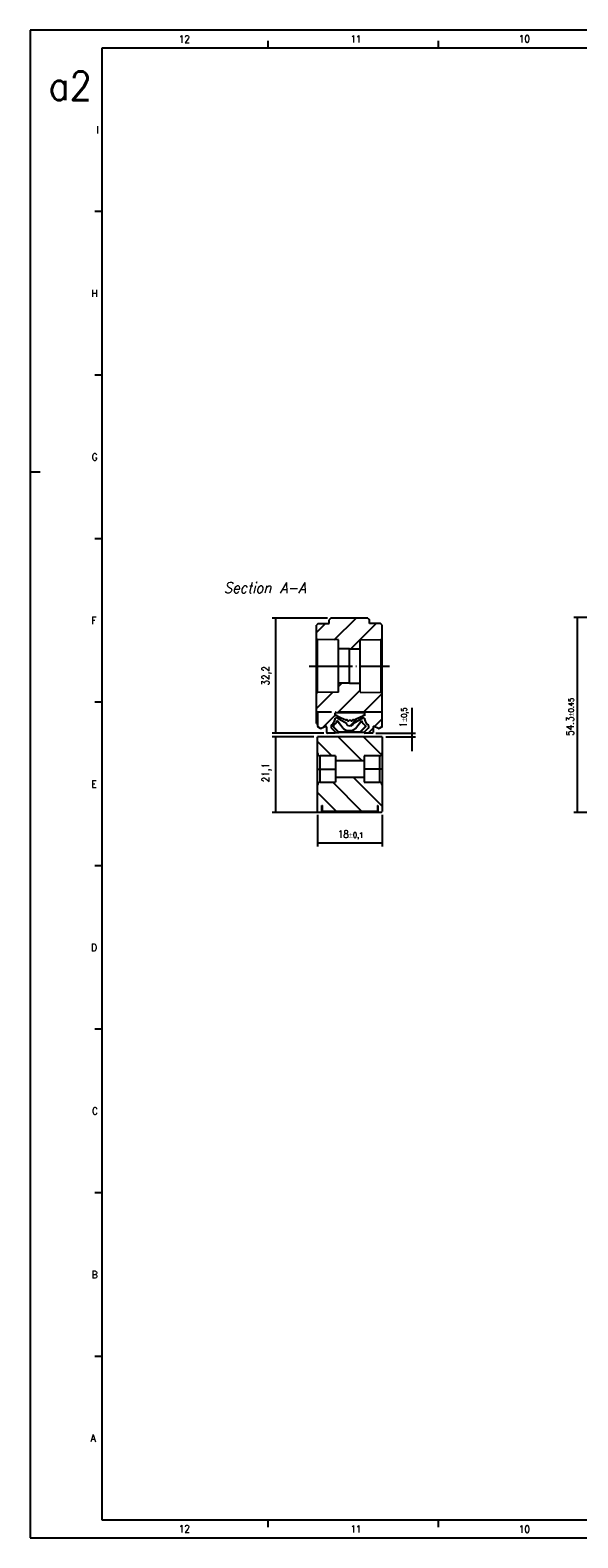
# Model space of a CAD drawing. Header units: millimetres. Extents: x -500 to 846, y -644 to 328.
# Tile 1 of 20: x -500 to -347, y -92 to 328. Entities that reach past the tile are written whole.
import ezdxf

# ---------------------------------------------------------------- set-up
doc = ezdxf.new("R2010")
doc.units = ezdxf.units.MM
doc.linetypes.add('DOT_CENTER', pattern=[14, 12, -1, 0, -1])
doc.layers.add('1', color=7, linetype='Continuous')
doc.styles.add('CONVERTER_11', font='txt.shx', dxfattribs={"width": 0.9})
doc.styles.add('CONVERTER_12', font='txt.shx', dxfattribs={"width": 0.9, "oblique": 15})
doc.dimstyles.new('ME10_DIM_22', dxfattribs={"dimtxt": 2, "dimasz": 2, "dimexe": 1, "dimexo": 1, "dimgap": 1, "dimtad": 1, "dimdsep": 46, "dimtxsty": 'CONVERTER_11', "dimsah": 1, "dimcen": 0.09, "dimclrd": 2, "dimclre": 2, "dimclrt": 2, "dimadec": 0, "dimazin": 0, "dimtol": 1, "dimtp": 0.45, "dimtm": 0.45, "dimtfac": 0.75, "dimtix": 1, "dimtmove": 0, "dimatfit": 3, "dimfxl": 1, "dimtolj": 1, "dimtzin": 0, "dimarcsym": 0})
doc.dimstyles.new('ME10_DIM_27', dxfattribs={"dimtxt": 2, "dimasz": 2, "dimexe": 1, "dimexo": 1, "dimgap": 1, "dimtad": 1, "dimdsep": 46, "dimtxsty": 'CONVERTER_11', "dimsah": 1, "dimcen": 0.09, "dimclrd": 2, "dimclre": 2, "dimclrt": 2, "dimadec": 0, "dimazin": 0, "dimtol": 1, "dimtp": 0.1, "dimtm": 0.1, "dimtfac": 0.75, "dimtdec": 0, "dimtix": 1, "dimtmove": 0, "dimatfit": 3, "dimfxl": 1, "dimtolj": 1, "dimtzin": 0, "dimarcsym": 0})
doc.dimstyles.new('ME10_DIM_28', dxfattribs={"dimtxt": 2, "dimasz": 2, "dimexe": 1, "dimexo": 1, "dimgap": 1, "dimtad": 1, "dimdsep": 46, "dimtxsty": 'CONVERTER_11', "dimsah": 1, "dimcen": 0.09, "dimclrd": 2, "dimclre": 2, "dimclrt": 2, "dimadec": 0, "dimazin": 0, "dimtol": 1, "dimtp": 0.5, "dimtm": 0.5, "dimtfac": 0.75, "dimtdec": 0, "dimtix": 1, "dimtmove": 0, "dimatfit": 3, "dimfxl": 1, "dimtolj": 1, "dimtzin": 0, "dimarcsym": 0})
doc.dimstyles.new('ME10_DIM_29', dxfattribs={"dimtxt": 2, "dimasz": 2, "dimexe": 1, "dimexo": 1, "dimgap": 1, "dimtad": 1, "dimdsep": 46, "dimtxsty": 'CONVERTER_11', "dimsah": 1, "dimcen": 0.09, "dimclrd": 2, "dimclre": 2, "dimclrt": 2, "dimadec": 0, "dimazin": 0, "dimtfac": 1, "dimtdec": 4, "dimtix": 1, "dimtmove": 0, "dimatfit": 3, "dimfxl": 1, "dimtolj": 1, "dimtzin": 0, "dimarcsym": 0})
doc.dimstyles.new('ME10_DIM_30', dxfattribs={"dimtxt": 2, "dimasz": 2, "dimexe": 1, "dimexo": 1, "dimgap": 1, "dimtad": 1, "dimdsep": 46, "dimtxsty": 'CONVERTER_11', "dimsah": 1, "dimcen": 0.09, "dimclrd": 2, "dimclre": 2, "dimclrt": 2, "dimadec": 0, "dimazin": 0, "dimtfac": 1, "dimtdec": 4, "dimtix": 1, "dimtmove": 0, "dimatfit": 3, "dimfxl": 1, "dimtolj": 1, "dimtzin": 0, "dimarcsym": 0})
pattern_1 = [(-45, (0, 0), (3.535534, 3.535534), [])]
pattern_2 = [(45, (0, 0), (-3.535534, 3.535534), [])]

# ---------------------------------------------------------------- blocks, each defined once
blk = doc.blocks.new('*D62')
at = {"layer": '1', "color": 2, "linetype": 'Continuous'}
for p, q in [((-310.5, 164.15), (-348.13, 164.15)), ((-347.13, 164.15), (-347.13, 109.85)), ((-313.5, 109.85), (-348.13, 109.85))]:
    blk.add_line(p, q, dxfattribs=at)
at = {"layer": '1', "color": 2}
for points in [[(-346.87, 162.15), (-347.39, 162.15), (-347.13, 164.15)], [(-347.39, 111.85), (-346.87, 111.85), (-347.13, 109.85)]]:
    blk.add_solid(points, dxfattribs=at)
at = {"layer": '1', "color": 2, "insert": (-348.13, 131.21), "char_height": 2, "attachment_point": 7, "rotation": 90, "line_spacing_factor": 0.60024, "style": 'CONVERTER_11'}
blk.add_mtext('\\C2;54.3\\C2;\\H1.5;{\\Fgdt;`}0.45', dxfattribs=at)
blk = doc.blocks.new('CABEZA_RANURADA_REGLA_S__31', base_point=(-419.5, 109.85))
at = {"linetype": 'Continuous'}
h = blk.add_hatch(dxfattribs=at)
h.set_pattern_fill('_USER', color=3, scale=5, angle=-45, pattern_type=0)
h.set_pattern_definition(pattern_1)
edge = h.paths.add_edge_path()
edge.add_arc((-418.75, 126.35), 0.75, 180, 270)
edge.add_line((-418.75, 125.6), (-414.5, 125.6))
edge.add_line((-414.5, 125.6), (-414.5, 124.25))
edge.add_line((-414.5, 124.25), (-406.5, 124.25))
edge.add_line((-406.5, 124.25), (-406.5, 125.6))
edge.add_line((-406.5, 125.6), (-402.25, 125.6))
edge.add_arc((-402.25, 126.35), 0.75, 270, 360)
edge.add_line((-401.5, 126.35), (-401.5, 130.95))
edge.add_line((-401.5, 130.95), (-419.5, 130.95))
edge.add_line((-419.5, 130.95), (-419.5, 126.35))
h = blk.add_hatch(dxfattribs=at)
h.set_pattern_fill('_USER', color=3, scale=5, angle=-45, pattern_type=0)
h.set_pattern_definition(pattern_1)
edge = h.paths.add_edge_path()
edge.add_line((-406.5, 118.3), (-406.5, 119.65))
edge.add_line((-406.5, 119.65), (-414.5, 119.65))
edge.add_line((-414.5, 119.65), (-414.5, 118.3))
edge.add_line((-414.5, 118.3), (-418.75, 118.3))
edge.add_arc((-418.75, 117.55), 0.75, 90, 180)
edge.add_line((-419.5, 117.55), (-419.5, 110.15))
edge.add_line((-419.5, 110.15), (-419.2, 109.85))
edge.add_line((-419.2, 109.85), (-418.3, 109.85))
edge.add_line((-418.3, 109.85), (-418.3, 111.75))
edge.add_line((-418.3, 111.75), (-418.15, 111.75))
edge.add_line((-418.15, 111.75), (-418.15, 110.25))
edge.add_line((-418.15, 110.25), (-402.85, 110.25))
edge.add_line((-402.85, 110.25), (-402.85, 111.75))
edge.add_line((-402.85, 111.75), (-402.7, 111.75))
edge.add_line((-402.7, 111.75), (-402.7, 109.85))
edge.add_line((-402.7, 109.85), (-401.8, 109.85))
edge.add_line((-401.8, 109.85), (-401.5, 110.15))
edge.add_line((-401.5, 110.15), (-401.5, 117.55))
edge.add_arc((-402.25, 117.55), 0.75, 0, 90)
edge.add_line((-402.25, 118.3), (-406.5, 118.3))
at = {"color": 7, "linetype": 'Continuous'}
for p, q in [((-419.5, 126.35), (-419.5, 130.95)), ((-401.5, 130.95), (-419.5, 130.95)), ((-401.5, 130.95), (-401.5, 126.35)), ((-419.5, 121.95), (-419.5, 126.35)), ((-401.5, 126.35), (-401.5, 121.95)), ((-419.5, 117.55), (-419.5, 121.95)), ((-419.5, 121.95), (-418.75, 121.95)), ((-414.5, 125.6), (-418.75, 125.6)), ((-418.75, 121.95), (-414.5, 121.95)), ((-414.5, 125.6), (-414.5, 124.25)), ((-414.5, 124.25), (-414.5, 121.95)), ((-406.5, 124.25), (-414.5, 124.25)), ((-414.5, 121.95), (-414.5, 119.65)), ((-406.5, 125.6), (-406.5, 124.25)), ((-402.25, 125.6), (-406.5, 125.6)), ((-406.5, 124.25), (-406.5, 121.95)), ((-406.5, 121.95), (-406.5, 119.65)), ((-402.25, 121.95), (-406.5, 121.95)), ((-401.5, 121.95), (-402.25, 121.95)), ((-401.5, 121.95), (-401.5, 117.55)), ((-418.75, 118.3), (-414.5, 118.3)), ((-414.5, 119.65), (-414.5, 118.3)), ((-414.5, 119.65), (-406.5, 119.65)), ((-406.5, 119.65), (-406.5, 118.3)), ((-406.5, 118.3), (-402.25, 118.3)), ((-419.5, 110.15), (-419.5, 117.55)), ((-401.5, 117.55), (-401.5, 110.15)), ((-419.5, 110.15), (-419.2, 109.85)), ((-418.3, 109.85), (-419.2, 109.85)), ((-418.3, 109.85), (-418.3, 111.75)), ((-418.3, 111.75), (-418.15, 111.75)), ((-402.7, 109.85), (-418.3, 109.85)), ((-418.15, 110.25), (-418.15, 111.75)), ((-418.15, 110.25), (-402.85, 110.25)), ((-402.85, 111.75), (-402.7, 111.75)), ((-402.85, 111.75), (-402.85, 110.25)), ((-402.7, 111.75), (-402.7, 109.85)), ((-401.8, 109.85), (-402.7, 109.85)), ((-401.8, 109.85), (-401.5, 110.15))]:
    blk.add_line(p, q, dxfattribs=at)
at = {"color": 3, "linetype": 'Continuous'}
for p, q in [((-418.75, 121.95), (-418.75, 125.6)), ((-418.75, 118.3), (-418.75, 121.95)), ((-402.25, 125.6), (-402.25, 121.95)), ((-402.25, 121.95), (-402.25, 118.3))]:
    blk.add_line(p, q, dxfattribs=at)
at = {"color": 7, "linetype": 'Continuous'}
for centre, start, end in [((-418.75, 126.35), 180, 270), ((-402.25, 126.35), 270, 0), ((-418.75, 117.55), 90, 180), ((-402.25, 117.55), 0, 90)]:
    blk.add_arc(centre, 0.75, start, end, dxfattribs=at)
blk = doc.blocks.new('REGLA_S_CM-1240__32', base_point=(-419.8, 131.95))
at = {"linetype": 'Continuous'}
h = blk.add_hatch(dxfattribs=at)
h.set_pattern_fill('_USER', color=3, scale=5, angle=45, pattern_type=0)
h.set_pattern_definition(pattern_2)
edge = h.paths.add_edge_path()
edge.add_line((-416.26, 162.51), (-419.3, 162.51))
edge.add_line((-419.3, 162.51), (-419.8, 162.01))
edge.add_line((-419.8, 162.01), (-419.8, 158.26))
edge.add_line((-419.8, 158.26), (-419.55, 158))
edge.add_line((-419.55, 158), (-413.7, 157.9))
edge.add_line((-413.7, 157.9), (-413.7, 155.45))
edge.add_line((-413.7, 155.45), (-410.65, 155.4))
edge.add_line((-410.65, 155.4), (-407.6, 155.45))
edge.add_line((-407.6, 155.45), (-407.6, 157.9))
edge.add_line((-407.6, 157.9), (-401.75, 158))
edge.add_line((-401.75, 158), (-401.5, 158.26))
edge.add_line((-401.5, 158.26), (-401.5, 162.01))
edge.add_line((-401.5, 162.01), (-402, 162.51))
edge.add_line((-402, 162.51), (-405.04, 162.51))
edge.add_line((-405.04, 162.51), (-405.04, 163.51))
edge.add_spline(control_points=[(-405.04, 163.51), (-405.08, 163.55), (-405.16, 163.64), (-405.29, 163.76), (-405.41, 163.89), (-405.5, 163.97), (-405.54, 164.01)], knot_values=[0, 0, 0, 0, 0.176804, 0.353607, 0.530411, 0.707214, 0.707214, 0.707214, 0.707214], degree=3, periodic=0)
edge.add_line((-405.54, 164.01), (-415.76, 164.01))
edge.add_spline(control_points=[(-415.76, 164.01), (-415.8, 163.97), (-415.89, 163.89), (-416.01, 163.76), (-416.14, 163.64), (-416.22, 163.55), (-416.26, 163.51)], knot_values=[0, 0, 0, 0, 0.176804, 0.353607, 0.530411, 0.707214, 0.707214, 0.707214, 0.707214], degree=3, periodic=0)
edge.add_line((-416.26, 163.51), (-416.26, 162.51))
h = blk.add_hatch(dxfattribs=at)
h.set_pattern_fill('_USER', color=3, scale=5, angle=45, pattern_type=0)
h.set_pattern_definition(pattern_2)
h.paths.add_polyline_path([(-419.55, 143.3), (-413.7, 143.4), (-413.7, 145.85), (-410.65, 145.9), (-407.6, 145.85), (-407.6, 143.4), (-401.75, 143.3), (-401.5, 143.04), (-401.5, 137.78), (-419.5, 137.78), (-419.8, 137.78), (-419.8, 143.04)])
h = blk.add_hatch(dxfattribs=at)
h.set_pattern_fill('_USER', color=3, scale=5, angle=45, pattern_type=0)
h.set_pattern_definition(pattern_2)
edge = h.paths.add_edge_path()
edge.add_arc((-414.69, 136.83), 0.709, 276.9104, 295.0938, ccw=False)
edge.add_line((-414.6, 136.13), (-414.6, 135.84))
edge.add_arc((-414.8, 135.84), 0.2, 349.3965, 360, ccw=False)
edge.add_arc((-417.16, 136.28), 2.6, 305.136, 349.3965, ccw=False)
edge.add_arc((-415.55, 133.99), 0.2, 125.136, 180)
edge.add_line((-415.75, 133.99), (-415.75, 133.53))
edge.add_arc((-415.55, 133.53), 0.2, 180, 225)
edge.add_line((-415.69, 133.39), (-414.59, 132.29))
edge.add_arc((-414.73, 132.15), 0.2, 0, 45, ccw=False)
edge.add_arc((-414.73, 132.15), 0.2, 270, 360, ccw=False)
edge.add_line((-414.73, 131.95), (-416.76, 131.95))
edge.add_arc((-416.76, 132.15), 0.2, 180, 270, ccw=False)
edge.add_line((-416.96, 132.15), (-416.96, 133.65))
edge.add_arc((-417.16, 133.65), 0.2, 0, 115)
edge.add_line((-417.24, 133.84), (-418.5, 133.25))
edge.add_arc((-418.58, 133.43), 0.2, 240, 295, ccw=False)
edge.add_line((-418.68, 133.26), (-419.4, 133.68))
edge.add_arc((-419.3, 133.85), 0.2, 180, 240, ccw=False)
edge.add_line((-419.5, 133.85), (-419.5, 134.35))
edge.add_line((-419.5, 134.35), (-419.5, 137.78))
edge.add_line((-419.5, 137.78), (-401.5, 137.78))
edge.add_line((-401.5, 137.78), (-401.5, 133.85))
edge.add_arc((-401.7, 133.85), 0.2, 300, 360, ccw=False)
edge.add_line((-401.6, 133.68), (-402.32, 133.26))
edge.add_arc((-402.42, 133.43), 0.2, 245, 300, ccw=False)
edge.add_line((-402.5, 133.25), (-403.76, 133.84))
edge.add_arc((-403.84, 133.65), 0.2, 65, 180)
edge.add_line((-404.04, 133.65), (-404.04, 132.15))
edge.add_arc((-404.24, 132.15), 0.2, 270, 360, ccw=False)
edge.add_line((-404.24, 131.95), (-406.27, 131.95))
edge.add_arc((-406.27, 132.15), 0.2, 180, 270, ccw=False)
edge.add_arc((-406.27, 132.15), 0.2, 135, 180, ccw=False)
edge.add_line((-406.41, 132.29), (-405.31, 133.39))
edge.add_arc((-405.45, 133.53), 0.2, 315, 360)
edge.add_line((-405.25, 133.53), (-405.25, 133.99))
edge.add_arc((-405.45, 133.99), 0.2, 0, 54.864)
edge.add_arc((-403.84, 136.28), 2.6, 190.1864, 234.864, ccw=False)
edge.add_line((-406.4, 135.82), (-406.4, 136.13))
edge.add_arc((-406.31, 136.83), 0.709, 244.9062, 263.0896, ccw=False)
edge.add_arc((-406.7, 136), 0.213, 64.9062, 120)
edge.add_line((-406.81, 136.18), (-409.7, 134.52))
edge.add_line((-409.7, 134.52), (-409.55, 134.43))
edge.add_line((-409.55, 134.43), (-410.21, 133.89))
edge.add_line((-410.21, 133.89), (-410.5, 134.05))
edge.add_line((-410.5, 134.05), (-410.79, 133.89))
edge.add_line((-410.79, 133.89), (-411.45, 134.43))
edge.add_line((-411.45, 134.43), (-411.3, 134.52))
edge.add_line((-411.3, 134.52), (-414.19, 136.18))
edge.add_arc((-414.3, 136), 0.213, 60, 115.0938)
edge = h.paths.add_edge_path(flags=16)
edge.add_line((-406.4, 137.59), (-406.4, 136.76))
edge.add_arc((-406.3, 136.94), 0.203, 230.9816, 242.0083, ccw=False)
edge.add_arc((-406.7, 136.46), 0.426, 50.9816, 121.1654)
edge.add_arc((-414.29, 149.01), 14.25, 290.2931, 301.1654, ccw=False)
edge.add_arc((-409.42, 135.85), 0.213, 241.2506, 290.2931, ccw=False)
edge.add_arc((-409.63, 135.48), 0.206, 61.2506, 171.3846)
edge.add_arc((-410.03, 135.54), 0.206, 227.7397, 351.3846, ccw=False)
edge.add_arc((-410.38, 135.16), 0.305, 47.7397, 114.0902)
edge.add_arc((-410.62, 135.16), 0.305, 65.9098, 132.2603)
edge.add_arc((-410.97, 135.54), 0.206, 188.6154, 312.2603, ccw=False)
edge.add_arc((-411.37, 135.48), 0.206, 8.6154, 118.7494)
edge.add_arc((-411.58, 135.85), 0.213, 249.7069, 298.7494, ccw=False)
edge.add_arc((-406.71, 149.01), 14.25, 238.8346, 249.7069, ccw=False)
edge.add_arc((-414.3, 136.46), 0.426, 58.8346, 129.0184)
edge.add_arc((-414.7, 136.94), 0.203, 297.9917, 309.0184, ccw=False)
edge.add_line((-414.6, 136.76), (-414.6, 137.59))
edge.add_line((-414.6, 137.59), (-406.4, 137.59))
at = {"color": 7, "linetype": 'Continuous'}
for p, q in [((-405.54, 164.01), (-415.76, 164.01)), ((-419.3, 162.51), (-419.8, 162.01)), ((-419.8, 158.26), (-419.8, 162.01)), ((-419.3, 162.51), (-416.26, 162.51)), ((-416.26, 162.51), (-416.26, 163.51)), ((-405.04, 162.51), (-405.04, 163.51)), ((-402, 162.51), (-405.04, 162.51)), ((-401.5, 162.01), (-402, 162.51)), ((-401.5, 158.26), (-401.5, 162.01)), ((-419.55, 158), (-419.8, 158.26)), ((-419.8, 143.04), (-419.8, 158.26)), ((-413.7, 157.9), (-419.55, 158)), ((-413.7, 155.45), (-413.7, 157.9)), ((-413.7, 145.85), (-413.7, 155.45)), ((-410.65, 155.4), (-413.7, 155.45)), ((-410.65, 155.4), (-407.6, 155.45)), ((-407.6, 157.9), (-401.75, 158)), ((-407.6, 155.45), (-407.6, 157.9)), ((-407.6, 145.85), (-407.6, 155.45)), ((-401.75, 158), (-401.5, 158.26)), ((-401.5, 143.04), (-401.5, 158.26)), ((-419.55, 143.3), (-419.8, 143.04)), ((-419.8, 137.78), (-419.8, 143.04)), ((-413.7, 143.4), (-419.55, 143.3)), ((-410.65, 145.9), (-413.7, 145.85)), ((-413.7, 143.4), (-413.7, 145.85)), ((-410.65, 145.9), (-407.6, 145.85)), ((-407.6, 143.4), (-407.6, 145.85)), ((-407.6, 143.4), (-401.75, 143.3)), ((-401.75, 143.3), (-401.5, 143.04)), ((-401.5, 137.78), (-401.5, 143.04)), ((-419.8, 137.78), (-419.5, 137.78)), ((-419.8, 134.65), (-419.8, 137.78)), ((-419.8, 134.65), (-419.5, 134.35)), ((-419.5, 137.78), (-419.5, 134.35)), ((-406.4, 137.59), (-414.6, 137.59)), ((-414.6, 136.76), (-414.6, 137.59)), ((-414.6, 135.84), (-414.6, 136.13)), ((-411.3, 134.52), (-414.19, 136.18)), ((-412.38, 133.22), (-414.06, 135.38)), ((-412.35, 133.28), (-414.04, 135.43)), ((-411.45, 134.43), (-411.3, 134.52)), ((-410.79, 133.89), (-411.45, 134.43)), ((-409.55, 134.43), (-410.21, 133.89)), ((-406.81, 136.18), (-409.7, 134.52)), ((-409.7, 134.52), (-409.55, 134.43)), ((-408.95, 133.28), (-407.26, 135.43)), ((-408.92, 133.22), (-407.24, 135.38)), ((-406.4, 137.59), (-406.4, 136.76)), ((-406.4, 136.13), (-406.4, 135.82)), ((-401.5, 133.85), (-401.5, 137.78)), ((-419.5, 134.35), (-419.5, 133.85)), ((-418.68, 133.26), (-419.4, 133.68)), ((-417.24, 133.84), (-418.5, 133.25)), ((-416.96, 132.15), (-416.96, 133.65)), ((-414.73, 131.95), (-416.76, 131.95)), ((-415.75, 133.99), (-415.75, 133.53)), ((-415.69, 133.39), (-414.59, 132.29)), ((-415.15, 134.08), (-415.15, 133.7)), ((-415.15, 133.7), (-415.1, 133.72)), ((-415.15, 133.7), (-413.6, 132.15)), ((-415.1, 134.12), (-415.1, 133.72)), ((-415.1, 133.72), (-413.58, 132.2)), ((-414.53, 132.15), (-413.6, 132.15)), ((-413.6, 132.15), (-413.58, 132.2)), ((-407.7, 132.15), (-413.6, 132.15)), ((-407.72, 132.2), (-413.58, 132.2)), ((-411.19, 132.65), (-410.11, 132.65)), ((-411.17, 132.7), (-410.13, 132.7)), ((-410.5, 134.05), (-410.79, 133.89)), ((-410.21, 133.89), (-410.5, 134.05)), ((-406.2, 133.72), (-407.72, 132.2)), ((-407.7, 132.15), (-407.72, 132.2)), ((-406.15, 133.7), (-407.7, 132.15)), ((-406.47, 132.15), (-407.7, 132.15)), ((-406.41, 132.29), (-405.31, 133.39)), ((-404.24, 131.95), (-406.27, 131.95)), ((-406.2, 134.12), (-406.2, 133.72)), ((-406.15, 133.7), (-406.2, 133.72)), ((-406.15, 134.08), (-406.15, 133.7)), ((-405.25, 133.53), (-405.25, 133.99)), ((-404.04, 133.65), (-404.04, 132.15)), ((-402.5, 133.25), (-403.76, 133.84)), ((-401.6, 133.68), (-402.32, 133.26))]:
    blk.add_line(p, q, dxfattribs=at)
at = {"color": 3, "linetype": 'Continuous'}
for p, q in [((-410.65, 145.9), (-410.65, 155.4)), ((-412.35, 133.28), (-412.38, 133.22)), ((-411.17, 132.7), (-411.19, 132.65)), ((-410.13, 132.7), (-410.11, 132.65)), ((-408.95, 133.28), (-408.92, 133.22))]:
    blk.add_line(p, q, dxfattribs=at)
at = {"color": 2, "linetype": 'DOT_CENTER'}
blk.add_line((-401.5, 137.78), (-419.5, 137.78), dxfattribs=at)
at = {"color": 7, "linetype": 'Continuous'}
for centre, radius, start, end in [((-417.16, 136.28), 2.6, 305.136, 349.3965), ((-416.4, 136.25), 2.5, 301.3957, 339.5506), ((-414.8, 135.84), 0.2, 349.3965, 360), ((-414.7, 136.94), 0.203, 297.9917, 309.0184), ((-414.69, 136.83), 0.709, 276.9104, 295.0938), ((-414.3, 136.46), 0.426, 58.8346, 129.0184), ((-414.3, 136), 0.213, 60, 115.0938), ((-406.71, 149.01), 14.25, 238.8346, 249.7069), ((-416.4, 136.25), 2.5, 339.5506, 340.9699), ((-411.58, 135.85), 0.213, 249.7069, 298.7494), ((-411.37, 135.48), 0.206, 8.6154, 118.7494), ((-410.97, 135.54), 0.206, 188.6154, 312.2603), ((-410.62, 135.16), 0.305, 65.9098, 132.2603), ((-410.38, 135.16), 0.305, 47.7397, 114.0902), ((-410.03, 135.54), 0.206, 227.7397, 351.3846), ((-409.63, 135.48), 0.206, 61.2506, 171.3846), ((-409.42, 135.85), 0.213, 241.2506, 290.2931), ((-414.29, 149.01), 14.25, 290.2931, 301.1654), ((-404.9, 136.25), 2.5, 199.0301, 200.4494), ((-404.9, 136.25), 2.5, 200.4494, 238.6043), ((-406.7, 136.46), 0.426, 50.9816, 121.1654), ((-406.7, 136), 0.213, 64.9062, 120), ((-406.31, 136.83), 0.709, 244.9062, 263.0896), ((-406.3, 136.94), 0.203, 230.9816, 242.0083), ((-403.84, 136.28), 2.6, 190.1864, 234.864), ((-419.3, 133.85), 0.2, 180, 240), ((-418.58, 133.43), 0.2, 240, 295), ((-417.16, 133.65), 0.2, 0, 115), ((-416.76, 132.15), 0.2, 180, 270), ((-415.55, 133.99), 0.2, 125.136, 180), ((-415.55, 133.53), 0.2, 180, 225), ((-416.4, 136.25), 2.5, 300, 301.3957), ((-414.73, 132.15), 0.2, 270, 360), ((-414.73, 132.15), 0.2, 360, 45), ((-411.19, 134.15), 1.5, 218, 270), ((-411.17, 134.2), 1.5, 218, 270), ((-410.13, 134.2), 1.5, 270, 322), ((-410.11, 134.15), 1.5, 270, 322), ((-406.27, 132.15), 0.2, 135, 180), ((-406.27, 132.15), 0.2, 180, 270), ((-404.9, 136.25), 2.5, 238.6043, 240), ((-405.45, 133.99), 0.2, 0, 54.864), ((-405.45, 133.53), 0.2, 315, 0), ((-404.24, 132.15), 0.2, 270, 0), ((-403.84, 133.65), 0.2, 65, 180), ((-402.42, 133.43), 0.2, 245, 300), ((-401.7, 133.85), 0.2, 300, 0)]:
    blk.add_arc(centre, radius, start, end, dxfattribs=at)
for points in [[(-415.76, 164.01), (-415.8, 163.97), (-415.89, 163.89), (-416.01, 163.76), (-416.14, 163.64), (-416.22, 163.55), (-416.26, 163.51)], [(-405.54, 164.01), (-405.5, 163.97), (-405.41, 163.89), (-405.29, 163.76), (-405.16, 163.64), (-405.08, 163.55), (-405.04, 163.51)]]:
    blk.add_open_spline(points, degree=3, dxfattribs=at)
for points in [[(-419.55, 143.3), (-419.55, 143.35), (-419.55, 143.46), (-419.55, 143.69), (-419.55, 144.05), (-419.55, 144.75), (-419.55, 145.81), (-419.55, 147.25), (-419.55, 148.89), (-419.55, 150.65), (-419.55, 152.41), (-419.55, 154.05), (-419.55, 155.5), (-419.55, 156.55), (-419.55, 157.25), (-419.55, 157.61), (-419.55, 157.84), (-419.55, 157.95), (-419.55, 158)], [(-401.75, 143.3), (-401.75, 143.35), (-401.75, 143.46), (-401.75, 143.69), (-401.75, 144.05), (-401.75, 144.75), (-401.75, 145.81), (-401.75, 147.25), (-401.75, 148.89), (-401.75, 150.65), (-401.75, 152.41), (-401.75, 154.05), (-401.75, 155.5), (-401.75, 156.55), (-401.75, 157.25), (-401.75, 157.61), (-401.75, 157.84), (-401.75, 157.95), (-401.75, 158)]]:
    blk.add_open_spline(points, degree=3, knots=[0, 0, 0, 0, 0.158356, 0.316713, 0.705379, 1.237493, 2.409264, 3.875802, 5.559914, 7.352158, 9.143843, 10.827493, 12.295646, 13.468346, 13.999728, 14.387866, 14.546046, 14.704226, 14.704226, 14.704226, 14.704226], dxfattribs=at)
at = {"layer": '1', "color": 2, "linetype": 'DOT_CENTER'}
blk.add_line((-421.8, 150.65), (-399.5, 150.65), dxfattribs=at)
blk = doc.blocks.new('REGLA_S-470__33', base_point=(-419.8, 109.85))
for name, p in [('REGLA_S_CM-1240__32', (-419.8, 131.95)), ('CABEZA_RANURADA_REGLA_S__31', (-419.5, 109.85))]:
    blk.add_blockref(name, p)
blk = doc.blocks.new('*D67')
at = {"layer": '1', "color": 2, "linetype": 'Continuous'}
for p, q in [((-419.5, 109.15), (-419.5, 100.36)), ((-401.5, 109.15), (-401.5, 100.36)), ((-419.5, 101.36), (-401.5, 101.36))]:
    blk.add_line(p, q, dxfattribs=at)
at = {"layer": '1', "color": 2}
for points in [[(-417.5, 101.62), (-417.5, 101.09), (-419.5, 101.36)], [(-403.5, 101.09), (-403.5, 101.62), (-401.5, 101.36)]]:
    blk.add_solid(points, dxfattribs=at)
at = {"layer": '1', "color": 2, "insert": (-413.89, 102.36), "char_height": 2, "attachment_point": 7, "rotation": 0.0001, "line_spacing_factor": 0.60024, "style": 'CONVERTER_11'}
blk.add_mtext('\\C2;18\\C2;\\H1.5;{\\Fgdt;`}0,1', dxfattribs=at)
blk = doc.blocks.new('*D68')
at = {"layer": '1', "color": 2, "linetype": 'Continuous'}
for p, q in [((-393.21, 138.97), (-393.21, 131.95)), ((-403.24, 131.95), (-392.21, 131.95)), ((-400.5, 130.95), (-392.21, 130.95)), ((-393.21, 131.95), (-393.21, 130.95)), ((-393.21, 130.95), (-393.21, 126.95))]:
    blk.add_line(p, q, dxfattribs=at)
at = {"layer": '1', "color": 2}
for points in [[(-393.48, 133.95), (-392.95, 133.95), (-393.21, 131.95)], [(-392.95, 128.95), (-393.48, 128.95), (-393.21, 130.95)]]:
    blk.add_solid(points, dxfattribs=at)
at = {"layer": '1', "color": 2, "insert": (-394.21, 133.55), "char_height": 2, "attachment_point": 7, "rotation": 90, "line_spacing_factor": 0.60024, "style": 'CONVERTER_11'}
blk.add_mtext('\\C2;1\\C2;\\H1.5;{\\Fgdt;`}0,5', dxfattribs=at)
blk = doc.blocks.new('*D69')
at = {"layer": '1', "color": 2, "linetype": 'Continuous'}
for p, q in [((-420.5, 130.95), (-432.18, 130.95)), ((-431.18, 130.95), (-431.18, 109.85)), ((-419.3, 109.85), (-432.18, 109.85))]:
    blk.add_line(p, q, dxfattribs=at)
at = {"layer": '1', "color": 2}
for points in [[(-430.91, 128.95), (-431.44, 128.95), (-431.18, 130.95)], [(-431.44, 111.85), (-430.91, 111.85), (-431.18, 109.85)]]:
    blk.add_solid(points, dxfattribs=at)
at = {"layer": '1', "color": 2, "insert": (-432.38, 118.25), "char_height": 2, "attachment_point": 7, "rotation": 90, "line_spacing_factor": 0.60024, "style": 'CONVERTER_11'}
blk.add_mtext('21,1', dxfattribs=at)
blk = doc.blocks.new('*D70')
at = {"layer": '1', "color": 2, "linetype": 'Continuous'}
for p, q in [((-416.76, 164.01), (-432.18, 164.01)), ((-431.18, 164.01), (-431.18, 131.95)), ((-417.76, 131.95), (-432.18, 131.95))]:
    blk.add_line(p, q, dxfattribs=at)
at = {"layer": '1', "color": 2}
for points in [[(-430.91, 162.01), (-431.44, 162.01), (-431.18, 164.01)], [(-431.44, 133.95), (-430.91, 133.95), (-431.18, 131.95)]]:
    blk.add_solid(points, dxfattribs=at)
at = {"layer": '1', "color": 2, "insert": (-432.38, 145.23), "char_height": 2, "attachment_point": 7, "rotation": 90, "line_spacing_factor": 0.60024, "style": 'CONVERTER_11'}
blk.add_mtext('32,2', dxfattribs=at)
blk = doc.blocks.new('_A2', base_point=(89.41, -87.22))
at = {"layer": '1', "color": 2, "linetype": 'Continuous'}
for p, q in [((94.41, 327.78), (-499.59, 327.78)), ((-499.59, 327.78), (-499.59, 204.78)), ((-433.27, 322.78), (-433.27, 324.78)), ((-385.85, 322.78), (-385.85, 324.78)), ((-479.59, 277.23), (-481.59, 277.23)), ((-479.59, 231.67), (-481.59, 231.67)), ((-499.59, 204.78), (-496.78, 204.78)), ((-499.59, 204.78), (-499.59, -92.22)), ((-479.59, 186.12), (-481.59, 186.12)), ((-479.59, 140.56), (-481.59, 140.56)), ((-479.59, 95.01), (-481.59, 95.01)), ((-479.59, 49.45), (-481.59, 49.45)), ((-479.59, 3.89), (-481.59, 3.89)), ((-479.59, -41.66), (-481.59, -41.66)), ((-433.27, -89.22), (-433.27, -87.22)), ((-385.85, -89.22), (-385.85, -87.22)), ((-499.59, -92.22), (94.41, -92.22))]:
    blk.add_line(p, q, dxfattribs=at)
at = {"layer": '1', "color": 7, "linetype": 'Continuous'}
for p, q in [((89.41, 322.78), (-479.59, 322.78)), ((-479.59, 322.78), (-479.59, -87.22)), ((-479.59, -87.22), (89.41, -87.22))]:
    blk.add_line(p, q, dxfattribs=at)
at = {"layer": '1', "color": 2, "char_height": 2, "attachment_point": 4, "line_spacing_factor": 1.20048, "style": 'CONVERTER_11'}
for s, insert in [('12', (-458.17, 325.28)), ('11', (-410.36, 325.34)), ('10', (-363.42, 325.37)), ('I', (-481.09, 300.01)), ('H', (-482.53, 254.45)), ('G', (-482.41, 208.89)), ('F', (-482.49, 163.34)), ('E', (-482.49, 117.78)), ('D', (-482.58, 72.23)), ('C', (-482.36, 26.67)), ('B', (-482.44, -18.88)), ('A', (-482.73, -64.44)), ('12', (-458.17, -89.71)), ('11', (-410.36, -89.77)), ('10', (-363.42, -89.8))]:
    blk.add_mtext(s, dxfattribs=dict(at, insert=insert))
at = {"layer": '1', "color": 6, "insert": (-494.45, 312.31), "char_height": 8, "attachment_point": 4, "line_spacing_factor": 1.20048, "style": 'CONVERTER_11'}
blk.add_mtext('a2', dxfattribs=at)
blk = doc.blocks.new('Front1', base_point=(-224.998, 137))
at = {"layer": '1'}
dim = blk.add_linear_dim(base=(-347.129, 164.15), p1=(-312.498, 109.85), p2=(-309.498, 164.15), angle=90, dimstyle='ME10_DIM_22', dxfattribs=at)
dim.commit()
dim.dimension.update_dxf_attribs({"geometry": '*D62', "text_midpoint": (-349.129, 137), "text_rotation": 90})
blk = doc.blocks.new('A-A__34', base_point=(-410.65, 137))
blk.add_blockref('REGLA_S-470__33', (-419.8, 109.85))
at = {"layer": '1', "color": 7, "insert": (-434.234, 173.95), "char_height": 3, "attachment_point": 2, "line_spacing_factor": 1.20048, "style": 'CONVERTER_12'}
blk.add_mtext('Section A-A', dxfattribs=at)
at = {"layer": '1'}
dim = blk.add_linear_dim(base=(-431.178, 164.01), p1=(-416.758, 131.95), p2=(-415.76, 164.01), angle=90, text='32,2', dimstyle='ME10_DIM_30', dxfattribs=at)
dim.commit()
dim.dimension.update_dxf_attribs({"geometry": '*D70', "text_midpoint": (-433.278, 147.98), "text_rotation": 90})
for base, p1, p2, dimstyle, picture, middle in [((-393.214, 131.95), (-401.5, 130.95), (-404.242, 131.95), 'ME10_DIM_28', '*D68', (-395.214, 136.262)), ((-431.178, 130.95), (-418.3, 109.85), (-419.5, 130.95), 'ME10_DIM_29', '*D69', (-433.278, 120.4))]:
    dim = blk.add_linear_dim(base=base, p1=p1, p2=p2, angle=90, dimstyle=dimstyle, dxfattribs=at)
    dim.commit()
    dim.dimension.update_dxf_attribs({"geometry": picture, "text_midpoint": middle, "text_rotation": 90})
dim = blk.add_linear_dim(base=(-419.5, 101.357), p1=(-401.5, 110.15), p2=(-419.5, 110.15), dimstyle='ME10_DIM_27', dxfattribs=at)
dim.commit()
dim.dimension.update_dxf_attribs({"geometry": '*D67', "text_midpoint": (-410.5, 103.357), "text_rotation": 0.00014})

msp = doc.modelspace()

# ---------------------------------------------------------------- block references
for name, p in [('_A2', (89.41, -87.22)), ('Front1', (-225, 137)), ('A-A__34', (-410.65, 137))]:
    msp.add_blockref(name, p)

doc.saveas('drawing.dxf')
